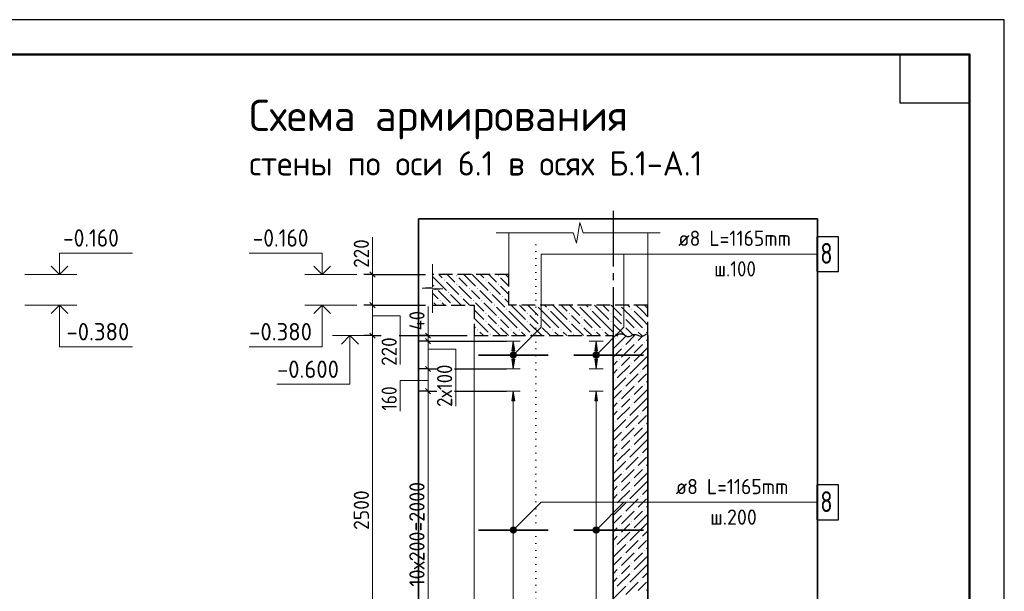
# Model space of a CAD drawing. Header units: millimetres. Extents: x 0 to 59400, y 0 to 42000.
# Tile 28 of 28: x 45230 to 59400, y 33769 to 42000. Entities that reach past the tile are written whole.
import ezdxf

# ---------------------------------------------------------------- set-up
doc = ezdxf.new("R2010")
doc.units = ezdxf.units.MM
for name, pattern in [('______2', [270, 200, -70]), ('______5', [1100, 800, -100, 100, -100]), ('______9', [100, 0, -100])]:
    doc.linetypes.add(name, pattern=pattern)
for name, color, linetype, lineweight in [('Standard', 7, 'Continuous', 25), ('Высотные отметки', 7, 'Continuous', 25), ('ЖБ Перекрытие верхний уровень', 7, '______2', 25), ('ЖБ Перекрытие нижний уровень с отделкой', 7, '______2', 25), ('ЖБ Стена верхний уровень', 7, 'Continuous', 35), ('Заголовок чертежа', 7, 'Continuous', 25), ('Позиционная метка линия выноска', 7, 'Continuous', 13), ('Примечания', 7, 'Continuous', 13), ('Размерная линия_ общее', 7, 'Continuous', 13), ('Сечения символ', 7, 'Continuous', 25), ('Стена обрамление П-обр.', 7, 'Continuous', 35)]:
    doc.layers.add(name, color=color, linetype=linetype, lineweight=lineweight)
doc.layers.add('Оси', color=7, linetype='______5')
doc.layers.add('Размерная выноска', color=7, linetype='Continuous')
doc.styles.add('ISOCPEUR', font='txt')

msp = doc.modelspace()

# ---------------------------------------------------------------- hatches: boundary and pattern name
at = {"layer": 'ЖБ Перекрытие верхний уровень', "linetype": 'Continuous', "lineweight": 18, "transparency": 33554687}
for points in [[(51335, 38252), (51341, 38258), (51348, 38252), (51341, 38245)], [(51515, 38312), (51521, 38318), (51528, 38312), (51521, 38305)], [(51935, 38252), (51941, 38258), (51948, 38252), (51941, 38245)], [(52115, 38312), (52121, 38318), (52128, 38312), (52121, 38305)], [(51215, 38132), (51221, 38138), (51228, 38132), (51221, 38125)], [(51515, 38192), (51521, 38198), (51528, 38192), (51521, 38185)], [(51695, 38132), (51701, 38138), (51708, 38132), (51701, 38125)], [(51815, 38132), (51821, 38138), (51828, 38132), (51821, 38125)], [(52115, 38192), (52121, 38198), (52128, 38192), (52121, 38185)], [(51395, 38072), (51401, 38078), (51408, 38072), (51401, 38065)], [(51575, 38012), (51581, 38018), (51588, 38012), (51581, 38005)], [(51995, 38072), (52001, 38078), (52008, 38072), (52001, 38065)], [(52175, 38012), (52181, 38018), (52188, 38012), (52181, 38005)], [(51275, 37952), (51281, 37958), (51288, 37952), (51281, 37945)], [(51455, 37892), (51461, 37898), (51468, 37892), (51466, 37890), (51456, 37890)], [(51755, 37952), (51761, 37958), (51768, 37952), (51761, 37945)], [(51875, 37952), (51881, 37958), (51888, 37952), (51881, 37945)], [(52055, 37892), (52061, 37898), (52068, 37892), (52066, 37890), (52056, 37890)]]:
    msp.add_hatch(color=7, dxfattribs=at).paths.add_polyline_path(points, flags=16)
at = {"layer": 'ЖБ Перекрытие нижний уровень с отделкой', "linetype": 'Continuous', "lineweight": 18, "transparency": 33554687}
for points in [[(52066, 37890), (52061, 37885), (52056, 37890)], [(52235, 37832), (52241, 37838), (52248, 37832), (52241, 37825)], [(52666, 37890), (52661, 37885), (52656, 37890)], [(52835, 37832), (52841, 37838), (52848, 37832), (52841, 37825)], [(53266, 37890), (53261, 37885), (53256, 37890)], [(53435, 37832), (53441, 37838), (53448, 37832), (53441, 37825)], [(53866, 37890), (53861, 37885), (53856, 37890)], [(54035, 37832), (54041, 37838), (54048, 37832), (54041, 37825)], [(51935, 37772), (51941, 37778), (51948, 37772), (51941, 37765)], [(52115, 37712), (52121, 37718), (52128, 37712), (52121, 37705)], [(52535, 37772), (52541, 37778), (52548, 37772), (52541, 37765)], [(52715, 37712), (52721, 37718), (52728, 37712), (52721, 37705)], [(53135, 37772), (53141, 37778), (53148, 37772), (53141, 37765)], [(53315, 37712), (53321, 37718), (53328, 37712), (53321, 37705)], [(53735, 37772), (53741, 37778), (53748, 37772), (53741, 37765)], [(53915, 37712), (53921, 37718), (53928, 37712), (53921, 37705)], [(51935, 37652), (51941, 37658), (51948, 37652), (51941, 37645)], [(52115, 37592), (52121, 37598), (52128, 37592), (52121, 37585)], [(52535, 37652), (52541, 37658), (52548, 37652), (52541, 37645)], [(52715, 37592), (52721, 37598), (52728, 37592), (52721, 37585)], [(53135, 37652), (53141, 37658), (53148, 37652), (53141, 37645)], [(53315, 37592), (53321, 37598), (53328, 37592), (53321, 37585)], [(53735, 37652), (53741, 37658), (53748, 37652), (53741, 37645)], [(53915, 37592), (53921, 37598), (53928, 37592), (53921, 37585)], [(51815, 37532), (51821, 37538), (51828, 37532), (51821, 37525)], [(51995, 37472), (52001, 37478), (52008, 37472), (52001, 37465)], [(52295, 37532), (52301, 37538), (52308, 37532), (52301, 37525)], [(52415, 37532), (52421, 37538), (52428, 37532), (52421, 37525)], [(52595, 37472), (52601, 37478), (52608, 37472), (52601, 37465)], [(52895, 37532), (52901, 37538), (52908, 37532), (52901, 37525)], [(53015, 37532), (53021, 37538), (53028, 37532), (53021, 37525)], [(53195, 37472), (53201, 37478), (53208, 37472), (53201, 37465)], [(53495, 37532), (53501, 37538), (53508, 37532), (53501, 37525)], [(53615, 37532), (53621, 37538), (53628, 37532), (53621, 37525)], [(53795, 37472), (53801, 37478), (53808, 37472), (53801, 37465)], [(54095, 37532), (54101, 37538), (54108, 37532), (54101, 37525)], [(54215, 37532), (54221, 37538), (54228, 37532), (54221, 37525)]]:
    msp.add_hatch(color=7, dxfattribs=at).paths.add_polyline_path(points, flags=16)
at = {"layer": 'ЖБ Стена верхний уровень', "linetype": 'Continuous', "lineweight": 18, "transparency": 33554687}
for points in [[(53796, 37412), (53801, 37417), (53806, 37412), (53801, 37407)], [(53916, 37292), (53921, 37297), (53926, 37292), (53921, 37287)], [(54096, 37352), (54101, 37357), (54106, 37352), (54101, 37347)], [(54216, 37352), (54221, 37357), (54226, 37352), (54221, 37347)], [(54036, 37172), (54041, 37177), (54046, 37172), (54041, 37167)], [(53856, 37112), (53861, 37117), (53866, 37112), (53861, 37107)], [(53856, 36992), (53861, 36997), (53866, 36992), (53861, 36987)], [(54036, 37052), (54041, 37057), (54046, 37052), (54041, 37047)], [(53976, 36872), (53981, 36877), (53986, 36872), (53981, 36867)], [(54156, 36932), (54161, 36937), (54166, 36932), (54161, 36927)], [(53796, 36812), (53801, 36817), (53806, 36812), (53801, 36807)], [(54096, 36752), (54101, 36757), (54106, 36752), (54101, 36747)], [(54216, 36752), (54221, 36757), (54226, 36752), (54221, 36747)], [(53916, 36692), (53921, 36697), (53926, 36692), (53921, 36687)], [(54036, 36572), (54041, 36577), (54046, 36572), (54041, 36567)], [(53856, 36512), (53861, 36517), (53866, 36512), (53861, 36507)], [(54036, 36452), (54041, 36457), (54046, 36452), (54041, 36447)], [(53856, 36392), (53861, 36397), (53866, 36392), (53861, 36387)], [(53976, 36272), (53981, 36277), (53986, 36272), (53981, 36267)], [(54156, 36332), (54161, 36337), (54166, 36332), (54161, 36327)], [(53796, 36212), (53801, 36217), (53806, 36212), (53801, 36207)], [(54096, 36152), (54101, 36157), (54106, 36152), (54101, 36147)], [(54216, 36152), (54221, 36157), (54226, 36152), (54221, 36147)], [(53916, 36092), (53921, 36097), (53926, 36092), (53921, 36087)], [(53856, 35912), (53861, 35917), (53866, 35912), (53861, 35907)], [(54036, 35972), (54041, 35977), (54046, 35972), (54041, 35967)], [(54036, 35852), (54041, 35857), (54046, 35852), (54041, 35847)], [(53856, 35792), (53861, 35797), (53866, 35792), (53861, 35787)], [(54156, 35732), (54161, 35737), (54166, 35732), (54161, 35727)], [(53796, 35612), (53801, 35617), (53806, 35612), (53801, 35607)], [(53976, 35672), (53981, 35677), (53986, 35672), (53981, 35667)], [(53916, 35492), (53921, 35497), (53926, 35492), (53921, 35487)], [(54096, 35552), (54101, 35557), (54106, 35552), (54101, 35547)], [(54216, 35552), (54221, 35557), (54226, 35552), (54221, 35547)], [(53856, 35312), (53861, 35317), (53866, 35312), (53861, 35307)], [(54036, 35372), (54041, 35377), (54046, 35372), (54041, 35367)], [(53856, 35192), (53861, 35197), (53866, 35192), (53861, 35187)], [(54036, 35252), (54041, 35257), (54046, 35252), (54041, 35247)], [(53796, 35012), (53801, 35017), (53806, 35012), (53801, 35007)], [(53976, 35072), (53981, 35077), (53986, 35072), (53981, 35067)], [(54156, 35132), (54161, 35137), (54166, 35132), (54161, 35127)], [(53916, 34892), (53921, 34897), (53926, 34892), (53921, 34887)], [(54096, 34952), (54101, 34957), (54106, 34952), (54101, 34947)], [(54216, 34952), (54221, 34957), (54226, 34952), (54221, 34947)], [(53856, 34712), (53861, 34717), (53866, 34712), (53861, 34707)], [(54036, 34772), (54041, 34777), (54046, 34772), (54041, 34767)], [(53856, 34592), (53861, 34597), (53866, 34592), (53861, 34587)], [(54036, 34652), (54041, 34657), (54046, 34652), (54041, 34647)], [(53976, 34472), (53981, 34477), (53986, 34472), (53981, 34467)], [(54156, 34532), (54161, 34537), (54166, 34532), (54161, 34527)], [(53796, 34412), (53801, 34417), (53806, 34412), (53801, 34407)], [(53916, 34292), (53921, 34297), (53926, 34292), (53921, 34287)], [(54096, 34352), (54101, 34357), (54106, 34352), (54101, 34347)], [(54216, 34352), (54221, 34357), (54226, 34352), (54221, 34347)], [(54036, 34172), (54041, 34177), (54046, 34172), (54041, 34167)], [(53856, 34112), (53861, 34117), (53866, 34112), (53861, 34107)], [(54036, 34052), (54041, 34057), (54046, 34052), (54041, 34047)], [(53856, 33992), (53861, 33997), (53866, 33992), (53861, 33987)], [(53976, 33872), (53981, 33877), (53986, 33872), (53981, 33867)], [(54156, 33932), (54161, 33937), (54166, 33932), (54161, 33927)], [(53796, 33812), (53801, 33817), (53806, 33812), (53801, 33807)]]:
    msp.add_hatch(color=7, dxfattribs=at).paths.add_polyline_path(points, flags=16)
at = {"layer": 'Позиционная метка линия выноска', "linetype": 'Continuous', "lineweight": 13, "transparency": 33554687}
for points in [[(52366, 37138), (52302, 37202), (52291, 37181)], [(52366, 37138), (52291, 37181), (52345, 37127)], [(52345, 37127), (52291, 37181), (52291, 37158)], [(52345, 37127), (52291, 37158), (52323, 37127)], [(52323, 37127), (52291, 37158), (52302, 37138)], [(52377, 37158), (52323, 37213), (52302, 37202)], [(52377, 37158), (52302, 37202), (52366, 37138)], [(52377, 37181), (52345, 37213), (52323, 37213)], [(52377, 37181), (52323, 37213), (52377, 37158)], [(52345, 37213), (52377, 37181), (52366, 37202)], [(53558, 37138), (53494, 37202), (53483, 37181)], [(53558, 37138), (53483, 37181), (53538, 37127)], [(53538, 37127), (53483, 37181), (53483, 37158)], [(53538, 37127), (53483, 37158), (53515, 37127)], [(53515, 37127), (53483, 37158), (53494, 37138)], [(53569, 37158), (53515, 37213), (53494, 37202)], [(53569, 37158), (53494, 37202), (53558, 37138)], [(53569, 37181), (53538, 37213), (53515, 37213)], [(53569, 37181), (53515, 37213), (53569, 37158)], [(53538, 37213), (53569, 37181), (53558, 37202)], [(52366, 34618), (52302, 34682), (52291, 34661)], [(52366, 34618), (52291, 34661), (52345, 34607)], [(52345, 34607), (52291, 34661), (52291, 34638)], [(52345, 34607), (52291, 34638), (52323, 34607)], [(52323, 34607), (52291, 34638), (52302, 34618)], [(52377, 34638), (52323, 34693), (52302, 34682)], [(52377, 34638), (52302, 34682), (52366, 34618)], [(52377, 34661), (52345, 34693), (52323, 34693)], [(52377, 34661), (52323, 34693), (52377, 34638)], [(52345, 34693), (52377, 34661), (52366, 34682)], [(53558, 34618), (53494, 34682), (53483, 34661)], [(53558, 34618), (53483, 34661), (53538, 34607)], [(53538, 34607), (53483, 34661), (53483, 34638)], [(53538, 34607), (53483, 34638), (53515, 34607)], [(53515, 34607), (53483, 34638), (53494, 34618)], [(53569, 34638), (53515, 34693), (53494, 34682)], [(53569, 34638), (53494, 34682), (53558, 34618)], [(53569, 34661), (53538, 34693), (53515, 34693)], [(53569, 34661), (53515, 34693), (53569, 34638)], [(53538, 34693), (53569, 34661), (53558, 34682)]]:
    msp.add_hatch(color=7, dxfattribs=at).paths.add_polyline_path(points)
at = {"layer": 'Стена обрамление П-обр.', "linetype": 'Continuous', "lineweight": 13, "transparency": 33554687}
for points in [[(52354, 37230), (52334, 37370), (52314, 37230)], [(53546, 37230), (53526, 37370), (53506, 37230)], [(52354, 36510), (52334, 36650), (52314, 36510)], [(53546, 36510), (53526, 36650), (53506, 36510)]]:
    msp.add_hatch(color=7, dxfattribs=at).paths.add_polyline_path(points)
for points in [[(52354, 37110), (52334, 36970), (52314, 37110)], [(53546, 37110), (53526, 36970), (53506, 37110)]]:
    msp.add_hatch(color=7, dxfattribs=at).paths.add_polyline_path(points, flags=16)

# ---------------------------------------------------------------- linework, layer by layer
at = {"layer": 'Standard', "color": 7, "linetype": 'Continuous', "lineweight": 35, "transparency": 33554687}
for p, q in [((58900, 39900), (58900, 20500)), ((58900, 39500), (58900, 20100))]:
    msp.add_line(p, q, dxfattribs=at)
at = {"layer": 'Standard', "color": 7, "linetype": 'Continuous', "lineweight": 50, "transparency": 33554687}
msp.add_line((58900, 39400), (58900, 23200), dxfattribs=at)
at = {"layer": 'Standard', "color": 7, "linetype": 'Continuous', "lineweight": 13, "transparency": 33554687}
for p, q in [((53244, 38780), (53291, 39080)), ((53291, 39080), (53338, 38930)), ((52088, 38930), (53197, 38930)), ((53197, 38930), (53244, 38780)), ((53338, 38930), (54448, 38930)), ((54448, 38930), (54448, 38930)), ((51170, 38479), (51170, 38150)), ((51170, 38150), (51020, 38136)), ((51020, 38136), (51320, 38122)), ((51320, 38122), (51170, 38108)), ((51170, 38108), (51170, 37779)), ((51170, 37779), (51170, 37779)), ((51107, 37450), (51107, 37525)), ((51107, 36970), (51107, 36650)), ((51107, 36650), (51107, 32650))]:
    msp.add_line(p, q, dxfattribs=at)
at = {"layer": 'Standard', "color": 7, "linetype": 'Continuous', "lineweight": 18, "transparency": 33554687}
for p, q in [((52270, 38330), (52270, 38930)), ((54270, 38930), (54270, 38330)), ((54270, 38330), (54270, 37890)), ((51770, 32450), (51770, 37450))]:
    msp.add_line(p, q, dxfattribs=at)
at = {"layer": 'Standard', "color": 7, "linetype": 'Continuous', "lineweight": -3, "transparency": 33554687}
for p, q in [((51107, 37450), (50982, 37450)), ((51107, 37450), (51232, 37450)), ((51107, 37450), (51670, 37450)), ((51107, 37370), (50982, 37370)), ((51107, 37370), (51232, 37370)), ((51107, 36970), (50982, 36970)), ((51107, 36970), (51232, 36970)), ((51107, 36970), (51202, 36970)), ((51488, 36970), (52234, 36970)), ((51107, 36650), (50982, 36650)), ((51107, 36650), (51232, 36650)), ((51107, 36650), (51202, 36650)), ((51488, 36650), (52234, 36650))]:
    msp.add_line(p, q, dxfattribs=at)
at = {"layer": 'Standard', "color": 7, "linetype": 'Continuous', "lineweight": 25, "transparency": 33554687}
for p, q in [((51069, 37487), (51144, 37412)), ((51069, 37407), (51144, 37332)), ((51069, 37007), (51144, 36932)), ((51069, 36687), (51144, 36612))]:
    msp.add_line(p, q, dxfattribs=at)
for points in [[(0, 0), (59400, 0), (59400, 42000), (0, 42000), (0, 0)], [(58900, 41500), (58900, 40800), (57900, 40800), (57900, 41500), (58900, 41500)]]:
    msp.add_lwpolyline(points, close=True, dxfattribs=at)
at = {"layer": 'Standard', "color": 7, "linetype": 'Continuous', "lineweight": 50, "transparency": 33554687}
msp.add_lwpolyline([(2000, 41500), (58900, 41500), (58900, 500), (2000, 500), (2000, 41500)], close=True, dxfattribs=at)
at = {"layer": 'Standard', "color": 7, "linetype": 'Continuous', "lineweight": 13, "transparency": 33554687}
for points in [[(58900, 41500), (2000, 41500), (2000, 500), (58900, 500), (58900, 41500)], [(51107, 37450), (51107, 37438), (51107, 37438), (51107, 37370)], [(51107, 37370), (51107, 37309), (51107, 37309), (51107, 36970)]]:
    msp.add_lwpolyline(points, dxfattribs=at)
at = {"layer": 'Standard', "color": 254, "linetype": 'Continuous', "lineweight": 35, "true_color": 0xc4c4ff, "transparency": 33554687}
msp.add_lwpolyline([(50970, 31450), (56710, 31450), (56710, 39130), (50970, 39130), (50970, 31450)], dxfattribs=at)
at = {"layer": 'Standard', "color": 7, "linetype": 'Continuous', "lineweight": -3, "transparency": 33554687}
msp.add_lwpolyline([(51107, 37370), (51135, 37370), (51135, 37370), (52234, 37370)], dxfattribs=at)
at = {"layer": 'Высотные отметки', "color": 7, "linetype": 'Continuous', "lineweight": 35, "transparency": 33554687}
for p, q in [((45804, 38330), (45683, 38451)), ((45804, 38330), (45683, 38451)), ((45804, 38330), (45925, 38451)), ((45804, 38330), (45925, 38451)), ((49583, 38330), (49461, 38451)), ((49583, 38330), (49461, 38451)), ((49583, 38330), (49704, 38451)), ((49583, 38330), (49704, 38451)), ((45804, 37890), (45683, 37769)), ((45804, 37890), (45683, 37769)), ((45804, 37890), (45925, 37769)), ((45804, 37890), (45925, 37769)), ((49583, 37890), (49461, 37769)), ((49583, 37890), (49461, 37769)), ((49583, 37890), (49704, 37769)), ((49583, 37890), (49704, 37769)), ((49983, 37450), (49861, 37329)), ((49983, 37450), (49861, 37329)), ((49983, 37450), (50104, 37329)), ((49983, 37450), (50104, 37329))]:
    msp.add_line(p, q, dxfattribs=at)
at = {"layer": 'Высотные отметки', "color": 7, "linetype": 'Continuous', "lineweight": 13, "transparency": 33554687}
for p, q in [((45304, 38330), (46054, 38330)), ((45304, 38330), (46054, 38330)), ((50083, 38330), (49333, 38330)), ((50083, 38330), (49333, 38330)), ((45304, 37890), (46054, 37890)), ((45304, 37890), (46054, 37890)), ((50083, 37890), (49333, 37890)), ((50083, 37890), (49333, 37890)), ((50183, 37450), (49733, 37450)), ((50183, 37450), (49733, 37450))]:
    msp.add_line(p, q, dxfattribs=at)
for points in [[(45804, 38330), (45804, 38640), (46854, 38640)], [(45804, 38330), (45804, 38640), (46854, 38640)], [(49583, 38330), (49583, 38640), (48533, 38640)], [(49583, 38330), (49583, 38640), (48533, 38640)], [(45804, 37890), (45804, 37290), (46854, 37290)], [(45804, 37890), (45804, 37290), (46854, 37290)], [(49583, 37890), (49583, 37290), (48533, 37290)], [(49583, 37890), (49583, 37290), (48533, 37290)], [(49983, 37450), (49983, 36750), (48933, 36750)], [(49983, 37450), (49983, 36750), (48933, 36750)]]:
    msp.add_lwpolyline(points, dxfattribs=at)
at = {"layer": 'ЖБ Перекрытие верхний уровень', "color": 7, "linetype": '______2', "lineweight": 25, "transparency": 33554687}
for p, q in [((52270, 38330), (51170, 38330)), ((52270, 37890), (52270, 38330)), ((51170, 37890), (51770, 37890))]:
    msp.add_line(p, q, dxfattribs=at)
at = {"layer": 'ЖБ Перекрытие верхний уровень', "color": 9, "linetype": 'Continuous', "lineweight": 18, "true_color": 0xc7c7c7, "transparency": 33554687}
for p, q in [((51170, 38303), (51191, 38282)), ((51191, 38282), (51371, 38102)), ((51263, 38330), (51311, 38282)), ((51431, 38282), (51383, 38330)), ((51491, 38222), (51431, 38282)), ((51551, 38282), (51671, 38162)), ((51671, 38282), (51623, 38330)), ((51671, 38282), (51791, 38162)), ((51743, 38330), (51791, 38282)), ((51791, 38282), (51971, 38102)), ((51863, 38330), (51911, 38282)), ((52031, 38282), (51983, 38330)), ((52091, 38222), (52031, 38282)), ((52151, 38282), (52270, 38163)), ((52270, 38283), (52223, 38330)), ((51170, 38183), (51191, 38162)), ((51371, 38222), (51551, 38042)), ((51551, 38162), (51731, 37982)), ((51971, 38222), (52151, 38042)), ((52151, 38162), (52270, 38043)), ((51191, 38042), (51170, 38063)), ((51251, 37982), (51191, 38042)), ((51251, 38102), (51431, 37922)), ((51431, 38042), (51583, 37890)), ((51703, 37890), (51611, 37982)), ((51791, 38042), (51731, 38102)), ((51851, 37982), (51791, 38042)), ((51851, 38102), (52031, 37922)), ((52031, 38042), (52183, 37890)), ((52270, 37923), (52211, 37982)), ((51191, 37922), (51223, 37890)), ((51311, 37922), (51343, 37890)), ((51791, 37922), (51823, 37890)), ((51911, 37922), (51943, 37890))]:
    msp.add_line(p, q, dxfattribs=at)
at = {"layer": 'ЖБ Перекрытие нижний уровень с отделкой', "color": 7, "linetype": '______2', "lineweight": 25, "transparency": 33554687}
for p, q in [((51770, 37890), (51770, 37450)), ((54270, 37890), (52270, 37890)), ((54270, 37450), (54270, 37890)), ((51770, 37450), (53770, 37450))]:
    msp.add_line(p, q, dxfattribs=at)
at = {"layer": 'ЖБ Перекрытие нижний уровень с отделкой', "color": 9, "linetype": 'Continuous', "lineweight": 18, "true_color": 0xc7c7c7, "transparency": 33554687}
for p, q in [((51823, 37890), (51911, 37802)), ((51943, 37890), (52091, 37742)), ((52271, 37682), (52091, 37862)), ((52183, 37890), (52211, 37862)), ((52391, 37802), (52303, 37890)), ((52423, 37890), (52511, 37802)), ((52543, 37890), (52691, 37742)), ((52871, 37682), (52691, 37862)), ((52783, 37890), (52811, 37862)), ((52991, 37802), (52903, 37890)), ((53023, 37890), (53111, 37802)), ((53143, 37890), (53291, 37742)), ((53471, 37682), (53291, 37862)), ((53383, 37890), (53411, 37862)), ((53591, 37802), (53503, 37890)), ((53623, 37890), (53711, 37802)), ((53743, 37890), (53891, 37742)), ((54071, 37682), (53891, 37862)), ((53983, 37890), (54011, 37862)), ((54191, 37802), (54103, 37890)), ((54223, 37890), (54270, 37843)), ((51791, 37802), (51770, 37823)), ((51770, 37703), (51791, 37682)), ((51791, 37802), (51911, 37682)), ((52031, 37682), (51971, 37742)), ((52271, 37802), (52391, 37682)), ((52391, 37802), (52511, 37682)), ((52631, 37682), (52571, 37742)), ((52871, 37802), (52991, 37682)), ((52991, 37802), (53111, 37682)), ((53231, 37682), (53171, 37742)), ((53471, 37802), (53591, 37682)), ((53591, 37802), (53711, 37682)), ((53831, 37682), (53771, 37742)), ((54071, 37802), (54191, 37682)), ((54191, 37802), (54270, 37723)), ((51770, 37583), (51791, 37562)), ((51791, 37682), (51971, 37502)), ((51971, 37622), (52143, 37450)), ((52091, 37622), (52031, 37682)), ((52151, 37682), (52271, 37562)), ((52151, 37562), (52263, 37450)), ((52271, 37682), (52391, 37562)), ((52391, 37682), (52571, 37502)), ((52571, 37622), (52743, 37450)), ((52691, 37622), (52631, 37682)), ((52751, 37682), (52871, 37562)), ((52751, 37562), (52863, 37450)), ((52871, 37682), (52991, 37562)), ((52991, 37682), (53171, 37502)), ((53171, 37622), (53343, 37450)), ((53291, 37622), (53231, 37682)), ((53351, 37682), (53471, 37562)), ((53351, 37562), (53463, 37450)), ((53471, 37682), (53591, 37562)), ((53591, 37682), (53771, 37502)), ((53771, 37622), (53943, 37450)), ((53891, 37622), (53831, 37682)), ((53951, 37682), (54071, 37562)), ((53951, 37562), (54063, 37450)), ((54071, 37682), (54191, 37562)), ((54191, 37682), (54270, 37603)), ((51783, 37450), (51770, 37463)), ((51851, 37502), (51903, 37450)), ((52383, 37450), (52331, 37502)), ((52451, 37502), (52503, 37450)), ((52983, 37450), (52931, 37502)), ((53051, 37502), (53103, 37450)), ((53583, 37450), (53531, 37502)), ((53651, 37502), (53703, 37450)), ((54183, 37450), (54131, 37502)), ((54251, 37502), (54270, 37483))]:
    msp.add_line(p, q, dxfattribs=at)
at = {"layer": 'ЖБ Стена верхний уровень', "color": 7, "linetype": 'Continuous', "lineweight": 35, "transparency": 33554687}
for p, q in [((53770, 37450), (53770, 32450)), ((54270, 32450), (54270, 37450))]:
    msp.add_line(p, q, dxfattribs=at)
at = {"layer": 'ЖБ Стена верхний уровень', "color": 251, "linetype": 'Continuous', "lineweight": 18, "true_color": 0x494949, "transparency": 33554687}
for p, q in [((53951, 37442), (53771, 37262)), ((53839, 37450), (53831, 37442)), ((54079, 37450), (53951, 37322)), ((54131, 37382), (54191, 37442)), ((54191, 37442), (54199, 37450)), ((53770, 37381), (53771, 37382)), ((54071, 37322), (53891, 37142)), ((54191, 37322), (54071, 37202)), ((54191, 37202), (54270, 37281)), ((54270, 37401), (54251, 37382)), ((53770, 37141), (53891, 37262)), ((53951, 37082), (54011, 37142)), ((54191, 37202), (54071, 37082)), ((54270, 37161), (54191, 37082)), ((53831, 37082), (53770, 37021)), ((54011, 37022), (53831, 36842)), ((53891, 37022), (53951, 37082)), ((54191, 37082), (54011, 36902)), ((54270, 37041), (54191, 36962)), ((53831, 36962), (53770, 36901)), ((53951, 36842), (53771, 36662)), ((54131, 36902), (53951, 36722)), ((54131, 36782), (54191, 36842)), ((54191, 36842), (54251, 36902)), ((53770, 36781), (53771, 36782)), ((54071, 36722), (53891, 36542)), ((54191, 36722), (54071, 36602)), ((54270, 36801), (54251, 36782)), ((53770, 36541), (53891, 36662)), ((54191, 36602), (54071, 36482)), ((54191, 36602), (54270, 36681)), ((54270, 36561), (54191, 36482)), ((53831, 36482), (53770, 36421)), ((54011, 36422), (53831, 36242)), ((53891, 36422), (53951, 36482)), ((53951, 36482), (54011, 36542)), ((54191, 36482), (54011, 36302)), ((54270, 36441), (54191, 36362)), ((53831, 36362), (53770, 36301)), ((54131, 36302), (53951, 36122)), ((54191, 36242), (54251, 36302)), ((53770, 36181), (53771, 36182)), ((53951, 36242), (53771, 36062)), ((54131, 36182), (54191, 36242)), ((54270, 36201), (54251, 36182)), ((53770, 35941), (53891, 36062)), ((54071, 36122), (53891, 35942)), ((54191, 36122), (54071, 36002)), ((54191, 36002), (54071, 35882)), ((54191, 36002), (54270, 36081)), ((53831, 35882), (53770, 35821)), ((53891, 35822), (53951, 35882)), ((53951, 35882), (54011, 35942)), ((54191, 35882), (54011, 35702)), ((54270, 35961), (54191, 35882)), ((53831, 35762), (53770, 35701)), ((54011, 35822), (53831, 35642)), ((54270, 35841), (54191, 35762)), ((53770, 35581), (53771, 35582)), ((53951, 35642), (53771, 35462)), ((54131, 35702), (53951, 35522)), ((54131, 35582), (54191, 35642)), ((54191, 35642), (54251, 35702)), ((54270, 35601), (54251, 35582)), ((53770, 35341), (53891, 35462)), ((54071, 35522), (53891, 35342)), ((54191, 35522), (54071, 35402)), ((54191, 35402), (54270, 35481)), ((53951, 35282), (54011, 35342)), ((54191, 35402), (54071, 35282)), ((54270, 35361), (54191, 35282)), ((53831, 35282), (53770, 35221)), ((53831, 35162), (53770, 35101)), ((54011, 35222), (53831, 35042)), ((53891, 35222), (53951, 35282)), ((54191, 35282), (54011, 35102)), ((54270, 35241), (54191, 35162)), ((53951, 35042), (53771, 34862)), ((54131, 35102), (53951, 34922)), ((54131, 34982), (54191, 35042)), ((54191, 35042), (54251, 35102)), ((54270, 35001), (54251, 34982)), ((53770, 34981), (53771, 34982)), ((53770, 34741), (53891, 34862)), ((54071, 34922), (53891, 34742)), ((54191, 34922), (54071, 34802)), ((54191, 34802), (54270, 34881)), ((53951, 34682), (54011, 34742)), ((54191, 34802), (54071, 34682)), ((54270, 34761), (54191, 34682)), ((53831, 34682), (53770, 34621)), ((54011, 34622), (53831, 34442)), ((53891, 34622), (53951, 34682)), ((54191, 34682), (54011, 34502)), ((54270, 34641), (54191, 34562)), ((53831, 34562), (53770, 34501)), ((53951, 34442), (53771, 34262)), ((54131, 34502), (53951, 34322)), ((54131, 34382), (54191, 34442)), ((54191, 34442), (54251, 34502)), ((53770, 34381), (53771, 34382)), ((54071, 34322), (53891, 34142)), ((54191, 34322), (54071, 34202)), ((54270, 34401), (54251, 34382)), ((53770, 34141), (53891, 34262)), ((54191, 34202), (54071, 34082)), ((54191, 34202), (54270, 34281)), ((54270, 34161), (54191, 34082)), ((53831, 34082), (53770, 34021)), ((54011, 34022), (53831, 33842)), ((53891, 34022), (53951, 34082)), ((53951, 34082), (54011, 34142)), ((54191, 34082), (54011, 33902)), ((54270, 34041), (54191, 33962)), ((53831, 33962), (53770, 33901)), ((54131, 33902), (53951, 33722)), ((54191, 33842), (54251, 33902)), ((53770, 33781), (53771, 33782)), ((53951, 33842), (53771, 33662)), ((54131, 33782), (54191, 33842)), ((54270, 33801), (54251, 33782))]:
    msp.add_line(p, q, dxfattribs=at)
at = {"layer": 'Оси', "color": 8, "linetype": '______5', "lineweight": -3, "transparency": 33554687}
msp.add_line((53770, 39248), (53770, 30130), dxfattribs=at)
at = {"layer": 'Позиционная метка линия выноска', "color": 7, "linetype": 'Continuous', "lineweight": 13, "transparency": 33554687}
for p, q in [((52302, 37202), (52302, 37202)), ((52302, 37138), (52302, 37138)), ((52366, 37202), (52366, 37202)), ((52366, 37138), (52366, 37138)), ((53494, 37202), (53494, 37202)), ((53494, 37138), (53494, 37138)), ((53558, 37202), (53558, 37202)), ((53558, 37138), (53558, 37138)), ((52302, 34682), (52302, 34682)), ((52302, 34618), (52302, 34618)), ((52366, 34682), (52366, 34682)), ((52366, 34618), (52366, 34618)), ((53494, 34682), (53494, 34682)), ((53494, 34618), (53494, 34618)), ((53558, 34682), (53558, 34682)), ((53558, 34618), (53558, 34618))]:
    msp.add_line(p, q, dxfattribs=at)
for points in [[(55672, 38625), (52734, 38625), (52734, 37570), (52334, 37170)], [(56702, 38625), (53926, 38625), (53926, 37570), (53526, 37170)], [(55672, 35050), (52734, 35050), (52334, 34650)], [(56702, 35050), (53926, 35050), (53526, 34650)]]:
    msp.add_lwpolyline(points, dxfattribs=at)
for centre in [(52334, 37170), (53526, 37170), (52334, 34650), (53526, 34650)]:
    msp.add_circle(centre, 45, dxfattribs=at)
at = {"layer": 'Примечания', "color": 7, "linetype": 'Continuous', "lineweight": 25, "transparency": 33554687}
for points in [[(53770, 37445), (53785, 37445), (53801, 37446), (53815, 37450), (53827, 37457), (53837, 37465), (53848, 37471), (53863, 37475), (53879, 37477), (53894, 37475), (53909, 37471), (53923, 37466), (53935, 37459), (53946, 37452), (53957, 37446), (53971, 37440), (53986, 37437), (54002, 37438), (54018, 37441), (54029, 37447), (54040, 37455), (54051, 37462), (54064, 37467), (54080, 37468), (54096, 37465), (54110, 37460), (54124, 37455), (54138, 37450), (54151, 37446), (54167, 37443), (54170, 37443)], [(54170, 37445), (54185, 37445), (54201, 37446), (54215, 37450), (54227, 37457), (54237, 37465), (54248, 37471), (54263, 37475), (54270, 37476)]]:
    msp.add_lwpolyline(points, dxfattribs=at)
at = {"layer": 'Размерная выноска', "color": 7, "linetype": 'Continuous', "lineweight": 13, "transparency": 33554687}
for p, q in [((50307, 38330), (50307, 38870)), ((51107, 37450), (51107, 37870))]:
    msp.add_line(p, q, dxfattribs=at)
for points in [[(50307, 37734), (50707, 37734), (50707, 37034)], [(51107, 37256), (51507, 37256), (51507, 36436)], [(51107, 36805), (50707, 36805), (50707, 36365)]]:
    msp.add_lwpolyline(points, dxfattribs=at)
at = {"layer": 'Размерная линия_ общее', "color": 7, "linetype": 'Continuous', "lineweight": 13, "transparency": 33554687}
for p, q in [((50307, 38330), (50307, 38405)), ((50307, 37890), (50307, 37450)), ((50307, 37450), (50307, 32450))]:
    msp.add_line(p, q, dxfattribs=at)
at = {"layer": 'Размерная линия_ общее', "color": 253, "linetype": 'Continuous', "lineweight": -3, "true_color": 0xa0a0a0, "transparency": 33554687}
for p, q in [((50307, 38330), (50182, 38330)), ((50307, 38330), (50432, 38330)), ((50307, 37890), (50182, 37890)), ((50307, 37890), (50432, 37890)), ((50307, 37450), (50182, 37450)), ((50307, 37450), (50432, 37450)), ((50307, 37450), (50404, 37450)), ((50690, 37450), (51670, 37450))]:
    msp.add_line(p, q, dxfattribs=at)
at = {"layer": 'Размерная линия_ общее', "color": 7, "linetype": 'Continuous', "lineweight": 25, "transparency": 33554687}
for p, q in [((50269, 38367), (50344, 38292)), ((50269, 37927), (50344, 37852)), ((50269, 37487), (50344, 37412))]:
    msp.add_line(p, q, dxfattribs=at)
at = {"layer": 'Размерная линия_ общее', "color": 253, "linetype": 'Continuous', "lineweight": -3, "true_color": 0xa0a0a0, "transparency": 33554687}
for points in [[(50307, 38330), (50308, 38330), (50308, 38330), (51070, 38330)], [(50307, 37890), (50433, 37890), (50433, 37890), (51070, 37890)]]:
    msp.add_lwpolyline(points, dxfattribs=at)
at = {"layer": 'Размерная линия_ общее', "color": 7, "linetype": 'Continuous', "lineweight": 13, "transparency": 33554687}
msp.add_lwpolyline([(50307, 38330), (50307, 38180), (50307, 38180), (50307, 37890)], dxfattribs=at)
at = {"layer": 'Сечения символ', "color": 7, "linetype": '______9', "lineweight": 13, "transparency": 33554687}
msp.add_line((52657, 38760), (52657, 31796), dxfattribs=at)
at = {"layer": 'Стена обрамление П-обр.', "color": 251, "linetype": 'Continuous', "lineweight": 13, "true_color": 0x494949, "transparency": 33554687}
for p, q in [((52334, 37370), (52234, 37370)), ((52334, 37370), (52314, 37230)), ((52354, 37230), (52334, 37370)), ((52334, 37370), (52434, 37370)), ((52334, 37370), (52334, 37370)), ((53526, 37370), (53426, 37370)), ((53526, 37370), (53506, 37230)), ((53546, 37230), (53526, 37370)), ((53526, 37370), (53626, 37370)), ((53526, 37370), (53526, 37370)), ((52314, 37230), (52354, 37230)), ((52334, 37110), (52334, 37230)), ((53506, 37230), (53546, 37230)), ((53526, 37110), (53526, 37230)), ((52334, 36970), (52314, 37110)), ((52314, 37110), (52354, 37110)), ((52354, 37110), (52334, 36970)), ((53526, 36970), (53506, 37110)), ((53506, 37110), (53546, 37110)), ((53546, 37110), (53526, 36970)), ((52334, 36970), (52234, 36970)), ((52334, 36970), (52434, 36970)), ((52334, 36970), (52334, 36970)), ((53526, 36970), (53426, 36970)), ((53526, 36970), (53626, 36970)), ((53526, 36970), (53526, 36970)), ((52334, 36650), (52234, 36650)), ((52334, 36650), (52314, 36510)), ((52354, 36510), (52334, 36650)), ((52334, 36650), (52434, 36650)), ((52334, 36650), (52334, 36650)), ((53526, 36650), (53426, 36650)), ((53526, 36650), (53506, 36510)), ((53546, 36510), (53526, 36650)), ((53526, 36650), (53626, 36650)), ((53526, 36650), (53526, 36650)), ((52314, 36510), (52354, 36510)), ((52334, 32790), (52334, 36510)), ((53506, 36510), (53546, 36510)), ((53526, 32790), (53526, 36510))]:
    msp.add_line(p, q, dxfattribs=at)
at = {"layer": 'Стена обрамление П-обр.', "color": 7, "linetype": 'Continuous', "lineweight": 35, "transparency": 33554687}
for p, q in [((51834, 37170), (52834, 37170)), ((54206, 37170), (53206, 37170)), ((51834, 34650), (52834, 34650)), ((54206, 34650), (53206, 34650))]:
    msp.add_line(p, q, dxfattribs=at)
at = {"layer": 'Стена обрамление П-обр.', "color": 7, "linetype": 'Continuous', "lineweight": 25, "transparency": 33554687}
for points in [[(56702, 38375), (57012, 38375), (57012, 38875), (56702, 38875), (56702, 38375)], [(56702, 34800), (57012, 34800), (57012, 35300), (56702, 35300), (56702, 34800)]]:
    msp.add_lwpolyline(points, dxfattribs=at)

# ---------------------------------------------------------------- texts
at = {"layer": 'Standard', "color": 7, "linetype": 'Continuous', "lineweight": 25, "transparency": 33554687, "char_height": 220, "attachment_point": 7, "rotation": 90, "style": 'ISOCPEUR'}
for s, insert, width in [('\\W0.88;40', (51057, 37527), 426.78), ('\\W0.89;2х100', (51455, 36424), 823.55), ('\\W0.83;160', (50657, 36371), 508.57), ('\\W0.95;10х200=2000', (51057, 33836), 1753.13)]:
    msp.add_mtext(s, dxfattribs=dict(at, insert=insert, width=width))
at = {"layer": 'Высотные отметки', "color": 7, "linetype": 'Continuous', "lineweight": 25, "transparency": 33554687, "char_height": 250, "attachment_point": 7, "style": 'ISOCPEUR'}
for s, insert, width in [('\\W0.90;-0.160', (45854, 38732), 1011.77), ('\\W0.90;-0.160', (48583, 38732), 1011.77), ('\\W0.95;-0.380', (45904, 37382), 1067.86), ('\\W0.95;-0.380', (48533, 37382), 1067.87), ('\\W0.95;-0.600', (48933, 36842), 1067.87)]:
    msp.add_mtext(s, dxfattribs=dict(at, insert=insert, width=width))
at = {"layer": 'Заголовок чертежа', "color": 7, "linetype": 'Continuous', "lineweight": 50, "transparency": 33554687, "attachment_point": 7, "style": 'ISOCPEUR'}
for s, insert, char_height, width in [('\\W0.98;Схема армирования', (48533, 40275), 450, 5752.76), ('\\W0.96;стены по оси 6.1 в осях Б.1-А.1', (48533, 39755), 350, 7025.55)]:
    msp.add_mtext(s, dxfattribs=dict(at, insert=insert, char_height=char_height, width=width))
at = {"layer": 'Размерная линия_ общее', "color": 7, "linetype": 'Continuous', "lineweight": 25, "transparency": 33554687, "char_height": 220, "attachment_point": 7, "rotation": 90, "style": 'ISOCPEUR'}
for s, insert, width in [('\\W0.91;220', (50257, 38427), 561.98), ('\\W0.91;220', (50657, 37015), 561.98), ('\\W0.93;2500', (50257, 34653), 718.09)]:
    msp.add_mtext(s, dxfattribs=dict(at, insert=insert, width=width))
at = {"layer": 'Стена обрамление П-обр.', "color": 7, "linetype": 'Continuous', "lineweight": 13, "transparency": 33554687, "attachment_point": 7, "style": 'ISOCPEUR'}
for s, insert, char_height, width in [('\\W0.93;ø8 L=1165mm ', (54708, 38742), 220, 1949.97), ('\\W0.78;8', (56752, 38485), 300, 326.41), ('\\W0.90;ш.100 ', (55225, 38302), 220, 912.9), ('\\W0.93;ø8 L=1165mm ', (54672, 35167), 220, 1949.98), ('\\W0.78;8', (56752, 34910), 300, 326.41), ('\\W0.95;ш.200 ', (55167, 34727), 220, 962.14)]:
    msp.add_mtext(s, dxfattribs=dict(at, insert=insert, char_height=char_height, width=width))

doc.saveas('drawing.dxf')
